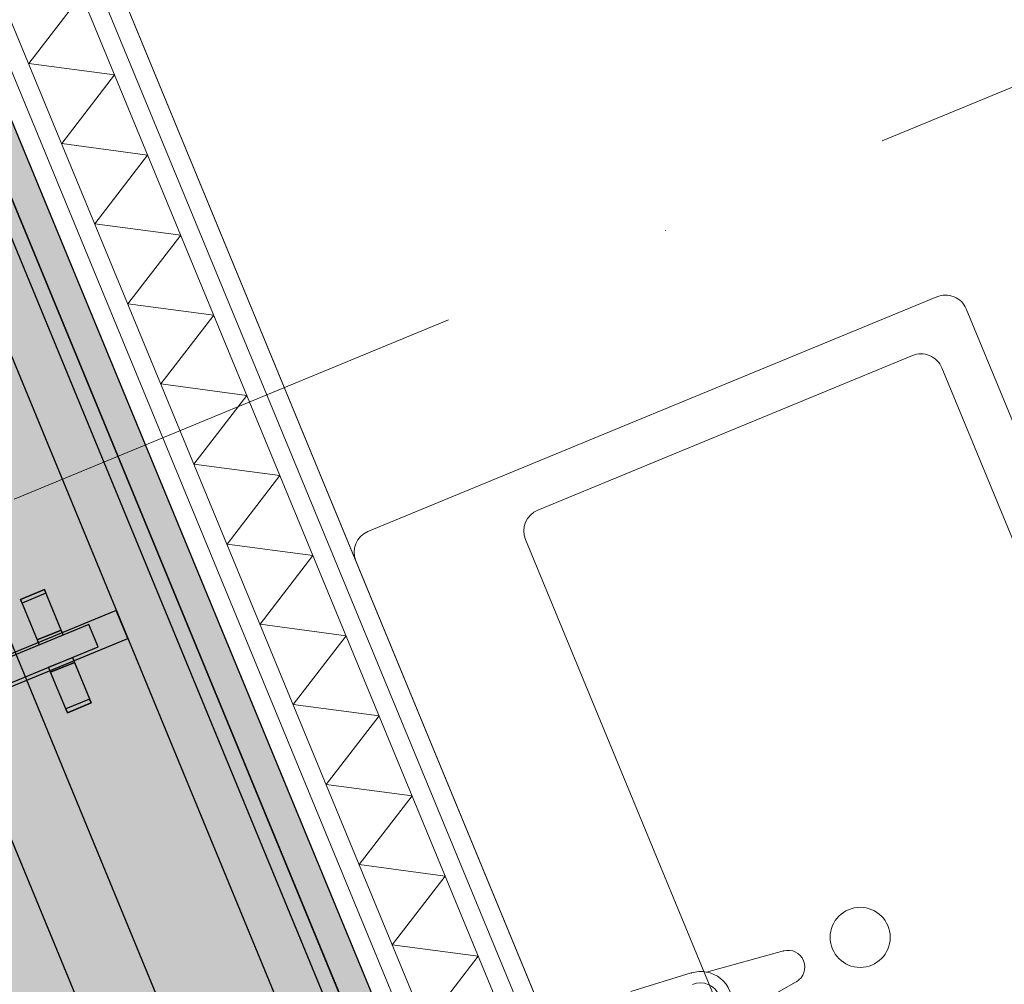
# Model space of a CAD drawing. Header units: millimetres. Extents: x -76965 to 1081933, y -21129 to 30747.
# Tile 41 of 114: x -46672 to -46016, y 990 to 1633. Entities that reach past the tile are written whole.
import ezdxf

# ---------------------------------------------------------------- set-up
doc = ezdxf.new("R2010")
doc.units = ezdxf.units.MM
doc.header["$MEASUREMENT"] = 0
doc.linetypes.add('B0302', pattern=[625.500011, 313.000011, -156.25, 0, -156.25])
for name, color, linetype in [('022 Binnenwanden', 7, 'Continuous'), ('022 Binnenwanden Doorsnede-arcering', 7, 'Continuous'), ('022 Binnenwanden Laagscheidingslijnen', 7, 'Continuous'), ('079 Vaste inrichting', 7, 'Continuous'), ('089 Losse inrichting', 7, 'Continuous'), ('089 Losse inrichting Afdek-arcering', 7, 'Continuous'), ('102 Teksten ruimten _ Zones Zone omranding', 7, 'Continuous'), ('121 Drsn-en gevelaanduidingen', 7, 'Continuous'), ('160 Presentatie_Aankleding 2D', 7, 'Continuous')]:
    doc.layers.add(name, color=color, linetype=linetype)
doc.styles.add('GENERATED_STYLE_1', font='txt')
doc.dimstyles.new('GENERATED_STYLE__1', dxfattribs={"dimtxt": 300, "dimasz": 71.25, "dimexe": 0.18, "dimexo": 0, "dimgap": 0.09, "dimtad": 1, "dimdec": 0, "dimzin": 0, "dimdsep": 46, "dimtxsty": 'GENERATED_STYLE_1', "dimblk": 'ARROWHEAD_6', "dimblk1": 'ARROWHEAD_6', "dimblk2": 'ARROWHEAD_6', "dimcen": 0.09, "dimclrd": 1, "dimclre": 1, "dimclrt": 2, "dimadec": 1, "dimazin": 0, "dimtfac": 1, "dimtdec": 4, "dimtmove": 0, "dimatfit": 3, "dimfxl": 1, "dimtolj": 1, "dimtzin": 0, "dimarcsym": 0})

# ---------------------------------------------------------------- blocks, each defined once
blk = doc.blocks.new('*D80')
at = {"layer": '160 Presentatie_Aankleding 2D', "color": 1, "linetype": 'Continuous', "lineweight": 0}
for p, q in [((-74776.94, 791.19), (-74755.49, 739.2)), ((-74820.48, 712.37), (-74690.49, 766.02)), ((-74706.52, 718.84), (-74804.46, 759.56)), ((-74755.49, 739.2), (-74007.83, -1072.6)), ((-74072.83, -1099.42), (-73942.84, -1045.78)), ((-73958.86, -1092.96), (-74056.8, -1052.24)), ((-74007.83, -1072.6), (-71387.22, -7423.14))]:
    blk.add_line(p, q, dxfattribs=at)
at = {"layer": '160 Presentatie_Aankleding 2D', "color": 2, "lineweight": 0, "insert": (-74521.85, 330.32), "char_height": 300, "attachment_point": 7, "rotation": 292.42397, "style": 'GENERATED_STYLE_1'}
blk.add_mtext('\\A1;{\\fArial|b0|i0|c0|p38;1.960}', dxfattribs=at)
blk = doc.blocks.new('ARROWHEAD_6')
at = {"color": 0, "linetype": 'Continuous', "lineweight": 0}
for p, q in [((-0.5, -0.5), (0.5, 0.5)), ((0, 0), (-1, 0))]:
    blk.add_line(p, q, dxfattribs=at)
blk = doc.blocks.new('*D81')
at = {"layer": '160 Presentatie_Aankleding 2D', "color": 1, "linetype": 'Continuous', "lineweight": 0}
for p, q in [((-73958.86, -1092.96), (-74056.8, -1052.24)), ((-74007.83, -1072.6), (-71387.22, -7423.14)), ((-71452.22, -7449.96), (-71322.22, -7396.32)), ((-71338.25, -7443.5), (-71436.19, -7402.78))]:
    blk.add_line(p, q, dxfattribs=at)
at = {"layer": '160 Presentatie_Aankleding 2D', "color": 2, "lineweight": 0, "insert": (-72837.72, -3750.85), "char_height": 300, "attachment_point": 7, "rotation": 292.42397, "style": 'GENERATED_STYLE_1'}
blk.add_mtext('\\A1;{\\fArial|b0|i0|c0|p38;6.870}', dxfattribs=at)
blk = doc.blocks.new('*D82')
at = {"layer": '160 Presentatie_Aankleding 2D', "color": 1, "linetype": 'Continuous', "lineweight": 0}
for p, q in [((-71452.22, -7449.96), (-71322.22, -7396.32)), ((-71338.25, -7443.5), (-71436.19, -7402.78)), ((-71387.22, -7423.14), (-69293.02, -12498.02)), ((-69244.05, -12518.38), (-69341.99, -12477.66))]:
    blk.add_line(p, q, dxfattribs=at)
at = {"layer": '160 Presentatie_Aankleding 2D', "color": 2, "lineweight": 0, "insert": (-70480.31, -9463.56), "char_height": 300, "attachment_point": 7, "rotation": 292.42397, "style": 'GENERATED_STYLE_1'}
blk.add_mtext('\\A1;{\\fArial|b0|i0|c0|p38;5.490}', dxfattribs=at)
blk = doc.blocks.new('*D83')
at = {"layer": '160 Presentatie_Aankleding 2D', "color": 1, "linetype": 'Continuous', "lineweight": 0}
for p, q in [((-69358.02, -12524.84), (-69228.02, -12471.2)), ((-69244.05, -12518.38), (-69341.99, -12477.66)), ((-69293.02, -12498.02), (-66596.04, -19033.62)), ((-66661.04, -19060.44), (-66531.05, -19006.8)), ((-66645.01, -19013.26), (-66547.07, -19053.98)), ((-66596.04, -19033.62), (-66574.58, -19085.61))]:
    blk.add_line(p, q, dxfattribs=at)
at = {"layer": '160 Presentatie_Aankleding 2D', "color": 2, "lineweight": 0, "insert": (-68084.72, -15268.8), "char_height": 300, "attachment_point": 7, "rotation": 292.42397, "style": 'GENERATED_STYLE_1'}
blk.add_mtext('\\A1;{\\fArial|b0|i0|c0|p38;7.070}', dxfattribs=at)
blk = doc.blocks.new('Cutting Plane_1_1', base_point=(-72305.73, -9263.07))
at = {"layer": '121 Drsn-en gevelaanduidingen', "color": 9, "linetype": 'B0302', "lineweight": 0}
blk.add_line((-72120.85, -9186.78), (-4016.67, 18917.08), dxfattribs=at)
blk = doc.blocks.new('Slab_95_1', base_point=(-46607.76, 1239.15))
at = {"layer": '089 Losse inrichting Afdek-arcering', "linetype": 'Continuous', "lineweight": 0, "true_color": 0xffffff}
blk.add_hatch(color=7, dxfattribs=at).paths.add_polyline_path([(-46607.76, 1239.15), (-47587.67, 834.96), (-47580.05, 816.47), (-46600.13, 1220.66)])
at = {"layer": '089 Losse inrichting', "linetype": 'Continuous', "flags": 128}
blk.add_lwpolyline([(-46607.76, 1239.15), (-47587.67, 834.96), (-47580.05, 816.47), (-46600.13, 1220.66)], close=True, dxfattribs=at)
blk = doc.blocks.new('Slab_104_1', base_point=(-46660.43, 1219.68))
at = {"layer": '089 Losse inrichting Afdek-arcering', "linetype": 'Continuous', "lineweight": 0, "true_color": 0xffffff}
blk.add_hatch(color=7, dxfattribs=at).paths.add_polyline_path([(-46660.43, 1219.68), (-46644.57, 1226.22), (-46655.69, 1253.19), (-46671.55, 1246.65)])
at = {"layer": '089 Losse inrichting', "linetype": 'Continuous', "flags": 128}
blk.add_lwpolyline([(-46660.43, 1219.68), (-46644.57, 1226.22), (-46655.69, 1253.19), (-46671.55, 1246.65)], close=True, dxfattribs=at)
blk = doc.blocks.new('Slab_106_1', base_point=(-46640.39, 1171.11))
at = {"layer": '089 Losse inrichting Afdek-arcering', "linetype": 'Continuous', "lineweight": 0, "true_color": 0xffffff}
blk.add_hatch(color=7, dxfattribs=at).paths.add_polyline_path([(-46640.39, 1171.11), (-46624.54, 1177.65), (-46625.57, 1180.16), (-46641.43, 1173.62)])
at = {"layer": '089 Losse inrichting', "linetype": 'Continuous', "flags": 128}
blk.add_lwpolyline([(-46640.39, 1171.11), (-46624.54, 1177.65), (-46625.57, 1180.16), (-46641.43, 1173.62)], close=True, dxfattribs=at)
blk = doc.blocks.new('Slab_107_1', base_point=(-46659.06, 1216.36))
at = {"layer": '089 Losse inrichting Afdek-arcering', "linetype": 'Continuous', "lineweight": 0, "true_color": 0xffffff}
blk.add_hatch(color=7, dxfattribs=at).paths.add_polyline_path([(-46659.06, 1216.36), (-46643.2, 1222.9), (-46644.57, 1226.22), (-46660.43, 1219.68)])
at = {"layer": '089 Losse inrichting', "linetype": 'Continuous', "flags": 128}
blk.add_lwpolyline([(-46659.06, 1216.36), (-46643.2, 1222.9), (-46644.57, 1226.22), (-46660.43, 1219.68)], close=True, dxfattribs=at)
blk = doc.blocks.new('Slab_115_1', base_point=(-46440.75, 939.16))
at = {"layer": '089 Losse inrichting Afdek-arcering', "linetype": 'Continuous', "lineweight": 0, "true_color": 0xffffff}
blk.add_hatch(color=7, dxfattribs=at).paths.add_polyline_path([(-46440.75, 939.16), (-46700.11, 1567.95), (-47726.18, 1144.54), (-47466.89, 515.91)])
at = {"layer": '089 Losse inrichting', "linetype": 'Continuous', "flags": 128}
blk.add_lwpolyline([(-46440.75, 939.16), (-46700.11, 1567.95), (-47726.18, 1144.54), (-47466.89, 515.91)], close=True, dxfattribs=at)
blk = doc.blocks.new('Slab_117_1', base_point=(-46440.75, 939.16))
at = {"layer": '089 Losse inrichting Afdek-arcering', "linetype": 'Continuous', "lineweight": 0, "true_color": 0xffffff}
blk.add_hatch(color=7, dxfattribs=at).paths.add_polyline_path([(-46440.75, 939.16), (-46700.11, 1567.95), (-47726.18, 1144.54), (-47466.89, 515.91)])
at = {"layer": '089 Losse inrichting', "linetype": 'Continuous', "flags": 128}
blk.add_lwpolyline([(-46440.75, 939.16), (-47466.89, 515.91), (-47726.18, 1144.54), (-46700.11, 1567.95)], close=True, dxfattribs=at)
blk = doc.blocks.new('Slab_147_1', base_point=(-46602.94, 905.31))
at = {"layer": '089 Losse inrichting Afdek-arcering', "linetype": 'Continuous', "lineweight": 0, "true_color": 0xffffff}
blk.add_hatch(color=7, dxfattribs=at).paths.add_polyline_path([(-46602.94, 905.31), (-46556.72, 924.37), (-46785.5, 1479.04), (-46831.73, 1459.98)])
at = {"layer": '089 Losse inrichting', "linetype": 'Continuous', "flags": 128}
blk.add_lwpolyline([(-46602.94, 905.31), (-46556.72, 924.37), (-46785.5, 1479.04), (-46831.73, 1459.98)], close=True, dxfattribs=at)
blk = doc.blocks.new('Slab_159_1', base_point=(-46671.55, 1246.65))
at = {"layer": '089 Losse inrichting Afdek-arcering', "linetype": 'Continuous', "lineweight": 0, "true_color": 0xffffff}
blk.add_hatch(color=7, dxfattribs=at).paths.add_polyline_path([(-46671.55, 1246.65), (-46670.52, 1244.13), (-46654.66, 1250.68), (-46655.69, 1253.19)])
at = {"layer": '089 Losse inrichting', "linetype": 'Continuous', "flags": 128}
blk.add_lwpolyline([(-46671.55, 1246.65), (-46655.69, 1253.19), (-46654.66, 1250.68), (-46670.52, 1244.13)], close=True, dxfattribs=at)
blk = doc.blocks.new('Slab_160_1', base_point=(-46651.52, 1198.07))
at = {"layer": '089 Losse inrichting Afdek-arcering', "linetype": 'Continuous', "lineweight": 0, "true_color": 0xffffff}
blk.add_hatch(color=7, dxfattribs=at).paths.add_polyline_path([(-46651.52, 1198.07), (-46640.39, 1171.11), (-46624.54, 1177.65), (-46635.66, 1204.62)])
at = {"layer": '089 Losse inrichting', "linetype": 'Continuous', "flags": 128}
blk.add_lwpolyline([(-46651.52, 1198.07), (-46635.66, 1204.62), (-46624.54, 1177.65), (-46640.39, 1171.11)], close=True, dxfattribs=at)
blk = doc.blocks.new('Slab_161_1', base_point=(-46652.89, 1201.4))
at = {"layer": '089 Losse inrichting Afdek-arcering', "linetype": 'Continuous', "lineweight": 0, "true_color": 0xffffff}
blk.add_hatch(color=7, dxfattribs=at).paths.add_polyline_path([(-46652.89, 1201.4), (-46651.52, 1198.07), (-46635.66, 1204.62), (-46637.03, 1207.94)])
at = {"layer": '089 Losse inrichting', "linetype": 'Continuous', "flags": 128}
blk.add_lwpolyline([(-46652.89, 1201.4), (-46637.03, 1207.94), (-46635.66, 1204.62), (-46651.52, 1198.07)], close=True, dxfattribs=at)
blk = doc.blocks.new('Slab_162_1', base_point=(-46698.23, 1537.16))
at = {"layer": '089 Losse inrichting Afdek-arcering', "linetype": 'Continuous', "lineweight": 0, "true_color": 0xffffff}
blk.add_hatch(color=7, dxfattribs=at).paths.add_polyline_path([(-46698.23, 1537.16), (-46725.96, 1525.72), (-46481.93, 934.08), (-46454.19, 945.52)])
at = {"layer": '089 Losse inrichting', "linetype": 'Continuous', "flags": 128}
blk.add_lwpolyline([(-46698.23, 1537.16), (-46725.96, 1525.72), (-46481.93, 934.08), (-46454.19, 945.52)], close=True, dxfattribs=at)
blk = doc.blocks.new('Slab_169_1', base_point=(-46681.63, 1575.58))
at = {"layer": '089 Losse inrichting Afdek-arcering', "linetype": 'Continuous', "lineweight": 0, "true_color": 0xffffff}
blk.add_hatch(color=7, dxfattribs=at).paths.add_polyline_path([(-46681.63, 1575.58), (-46700.11, 1567.95), (-46435.03, 925.29), (-46416.55, 932.92)])
at = {"layer": '089 Losse inrichting', "linetype": 'Continuous', "flags": 128}
blk.add_lwpolyline([(-46681.63, 1575.58), (-46700.11, 1567.95), (-46435.03, 925.29), (-46416.55, 932.92)], close=True, dxfattribs=at)
blk = doc.blocks.new('Slab_176_1', base_point=(-47560.58, 827))
at = {"layer": '089 Losse inrichting Afdek-arcering', "linetype": 'Continuous', "lineweight": 0, "true_color": 0xffffff}
blk.add_hatch(color=7, dxfattribs=at).paths.add_polyline_path([(-47560.58, 827), (-46619.9, 1215.01), (-46626.07, 1229.96), (-47566.75, 841.96)])
at = {"layer": '089 Losse inrichting', "linetype": 'Continuous', "flags": 128}
blk.add_lwpolyline([(-47560.58, 827), (-46619.9, 1215.01), (-46626.07, 1229.96), (-47566.75, 841.96)], close=True, dxfattribs=at)
blk = doc.blocks.new('*X1128')
at = {"layer": '022 Binnenwanden Doorsnede-arcering', "color": 250, "linetype": 'Continuous', "lineweight": 0, "true_color": 0x3f3f3f}
for p, q in [((-46666.15, 1603.62), (-46630.94, 1649.37)), ((-46666.15, 1603.62), (-46608.92, 1596)), ((-46644.13, 1550.25), (-46608.92, 1596)), ((-46644.13, 1550.25), (-46586.89, 1542.63)), ((-46622.1, 1496.88), (-46586.89, 1542.63)), ((-46622.1, 1496.88), (-46564.87, 1489.27)), ((-46600.08, 1443.51), (-46564.87, 1489.27)), ((-46600.08, 1443.51), (-46542.85, 1435.9)), ((-46578.06, 1390.14), (-46542.85, 1435.9)), ((-46578.06, 1390.14), (-46520.82, 1382.53)), ((-46556.03, 1336.77), (-46520.82, 1382.53)), ((-46556.03, 1336.77), (-46498.8, 1329.16)), ((-46534.01, 1283.4), (-46498.8, 1329.16)), ((-46534.01, 1283.4), (-46476.78, 1275.79)), ((-46511.98, 1230.03), (-46476.78, 1275.79)), ((-46511.98, 1230.03), (-46454.75, 1222.42)), ((-46489.96, 1176.66), (-46454.75, 1222.42)), ((-46489.96, 1176.66), (-46432.73, 1169.05)), ((-46467.94, 1123.29), (-46432.73, 1169.05)), ((-46467.94, 1123.29), (-46410.71, 1115.68)), ((-46445.91, 1069.92), (-46410.71, 1115.68)), ((-46445.91, 1069.92), (-46388.68, 1062.31)), ((-46423.89, 1016.55), (-46388.68, 1062.31)), ((-46423.89, 1016.55), (-46366.66, 1008.94)), ((-46401.87, 963.18), (-46366.66, 1008.94))]:
    blk.add_line(p, q, dxfattribs=at)
blk = doc.blocks.new('Wall_42_1', base_point=(-46060.04, 331.45))
at = {"layer": '022 Binnenwanden', "color": 1, "linetype": 'Continuous', "lineweight": 0, "flags": 128}
for points in [[(-46060.04, 331.45), (-46893.91, 2352.16)], [(-46948.03, 2221.15), (-46152.48, 293.3)]]:
    blk.add_lwpolyline(points, dxfattribs=at)
at = {"layer": '022 Binnenwanden Laagscheidingslijnen', "color": 9, "linetype": 'Continuous', "lineweight": 0}
for p, q in [((-46071.6, 326.68), (-46915, 2370.5)), ((-46083.15, 321.91), (-46888.23, 2272.87)), ((-46934.45, 2253.8), (-46129.37, 302.84)), ((-46941.24, 2237.48), (-46140.93, 298.07))]:
    blk.add_line(p, q, dxfattribs=at)
at = {"layer": '022 Binnenwanden', "color": 1, "lineweight": 0}
blk.add_blockref('*X1128', (0, 0), dxfattribs=at)
blk = doc.blocks.new('Wasbak 17')
at = {"layer": '079 Vaste inrichting', "color": 1, "linetype": 'Continuous', "lineweight": 0}
for p, q in [((-360, 0), (360, 0)), ((375, -15), (375, -425)), ((21, -101.95), (25, -60)), ((-330, -110), (330, -110)), ((-17.73, -111.47), (-11.1, -164.4)), ((11.1, -164.4), (17.73, -111.47)), ((345, -125), (345, -395)), ((330, -410), (-330, -410)), ((360, -440), (-360, -440))]:
    blk.add_line(p, q, dxfattribs=at)
blk.add_circle((0, -215), 20, dxfattribs=at)
for centre, radius, start, end in [((360, -15), 15, 0, 90), ((0, -99.78), 13.6, 180, 0), ((0, -100.05), 21.09, 327.22897, 354.83039), ((0, -100.05), 21.09, 212.77103, 327.22897), ((330, -125), 15, 0, 90), ((0, -163.01), 11.19, 187.13892, 352.86108), ((330, -395), 15, 270, 0), ((360, -425), 15, 270, 0)]:
    blk.add_arc(centre, radius, start, end, dxfattribs=at)
for p in [(21, -101.95), (11.1, -164.4)]:
    blk.add_point(p, dxfattribs=at)

msp = doc.modelspace()

# ---------------------------------------------------------------- linework, layer by layer
at = {"layer": '102 Teksten ruimten _ Zones Zone omranding', "color": 33, "linetype": 'Continuous', "lineweight": 0, "true_color": 0xb3a584, "flags": 128}
msp.add_lwpolyline([(-31578.4, -4351.74), (-32322.24, -2549.18), (-33394.77, -2991.77), (-35263.91, 1537.72), (-28157.02, 4470.45), (-30067.85, 9100.98), (-31192.4, 8640.39), (-31335.17, 8988.98), (-40220.96, 5318.71), (-39272.65, 3020.69), (-46113.11, 197.91), (-46948.03, 2221.15), (-48011.07, 1782.48), (-48124.46, 2057.26), (-63681.94, -4362.69), (-61670.9, -9236.06), (-43590.82, -1775.13), (-40934.35, -8212.56)], close=True, dxfattribs=at)
at = {"layer": '102 Teksten ruimten _ Zones Zone omranding', "color": 9, "linetype": 'Continuous', "lineweight": 0, "flags": 128}
msp.add_lwpolyline([(-44487.36, 976.97), (-45397.52, 3182.55), (-46968.98, 2534.08), (-46058.82, 328.49)], close=True, dxfattribs=at)

# ---------------------------------------------------------------- block references
at = {"layer": '022 Binnenwanden', "color": 1, "lineweight": 0}
msp.add_blockref('Wall_42_1', (-46060.04, 331.45), dxfattribs=at)
at = {"layer": '079 Vaste inrichting', "color": 1, "linetype": 'Continuous', "lineweight": 0, "zscale": 1000, "rotation": 112.4239737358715}
msp.add_blockref('Wasbak 17', (-46310.95, 939.47), dxfattribs=at)
at = {"layer": '089 Losse inrichting', "linetype": 'Continuous'}
for name, p in [('Slab_169_1', (-46681.63, 1575.58)), ('Slab_115_1', (-46440.75, 939.16)), ('Slab_117_1', (-46440.75, 939.16)), ('Slab_162_1', (-46698.23, 1537.16)), ('Slab_147_1', (-46602.94, 905.31)), ('Slab_104_1', (-46660.43, 1219.68)), ('Slab_159_1', (-46671.55, 1246.65)), ('Slab_95_1', (-46607.76, 1239.15)), ('Slab_176_1', (-47560.58, 827)), ('Slab_107_1', (-46659.06, 1216.36)), ('Slab_161_1', (-46652.89, 1201.4)), ('Slab_160_1', (-46651.52, 1198.07)), ('Slab_106_1', (-46640.39, 1171.11))]:
    msp.add_blockref(name, p, dxfattribs=at)
at = {"layer": '121 Drsn-en gevelaanduidingen', "color": 9, "lineweight": 0}
msp.add_blockref('Cutting Plane_1_1', (-72305.73, -9263.07), dxfattribs=at)

# ---------------------------------------------------------------- dimensions: what is measured, and where the dimension line sits
at = {"layer": '160 Presentatie_Aankleding 2D', "color": 1, "linetype": 'Continuous', "lineweight": 0}
for base, p1, p2, picture, middle in [((-74007.83, -1072.6), (-8786.36, 27962.01), (-8038.7, 26150.21), '*D80', (-74187.54, -86.6)), ((-71387.22, -7423.14), (-8038.7, 26150.21), (-5418.09, 19799.67), '*D81', (-72503.4, -4167.76)), ((-69293.02, -12498.02), (-5418.09, 19799.67), (-3323.89, 14724.79), '*D82', (-70146, -9880.47)), ((-66596.04, -19033.62), (-3323.89, 14724.79), (-626.91, 8189.19), '*D83', (-67750.41, -15685.71))]:
    dim = msp.add_linear_dim(base=base, p1=p1, p2=p2, angle=292.42397, dimstyle='GENERATED_STYLE__1', dxfattribs=at)
    dim.commit()
    dim.dimension.update_dxf_attribs({"geometry": picture, "text_midpoint": middle, "dimtype": 160, "text_rotation": 292.42397})

doc.saveas('drawing.dxf')
